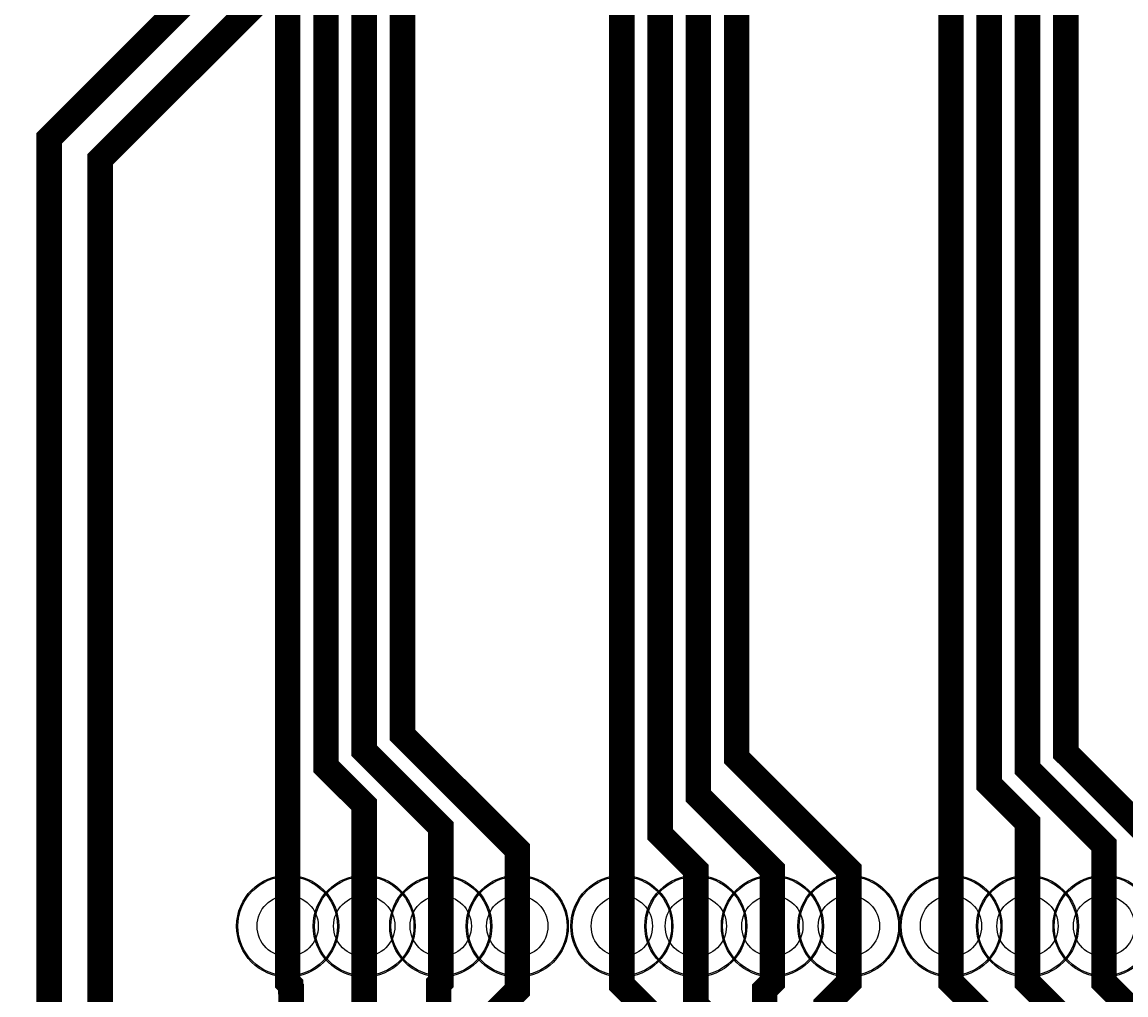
# Model space of a CAD drawing. Extents: x 0 to 3292, y 0 to 2151.
# Tile 31 of 50: x 1736 to 2169, y 633 to 1015. Entities that reach past the tile are written whole.
import ezdxf

# ---------------------------------------------------------------- set-up
doc = ezdxf.new("R2010")
doc.units = 0
doc.layers.add('ETCH_BOTTOM', color=1, linetype='CONTINUOUS')
doc.layers.add('ETCH_TOP', color=4, linetype='CONTINUOUS')

# ---------------------------------------------------------------- blocks, each defined once
blk = doc.blocks.new('VIA_C10H24')
at = {"layer": 'ETCH_BOTTOM'}
for radius in [19.5, 19.5, 12]:
    blk.add_circle((0, 0), radius, dxfattribs=at)
at = {"layer": 'ETCH_TOP'}
for radius in [19.5, 19.5, 12]:
    blk.add_circle((0, 0), radius, dxfattribs=at)
blk = doc.blocks.new('FIGURE_CIRCLE')
blk.add_circle((0, 0), 0.5)

msp = doc.modelspace()

# ---------------------------------------------------------------- linework, layer by layer
at = {"layer": 'ETCH_BOTTOM', "const_width": 10}
for points in [[(2186.75, 1159.5), (2171.75, 1159.5), (2171.75, 1132.05), (2156.75, 1132.05), (2156.75, 1159.5), (2141.75, 1159.5), (2141.75, 1132.05), (2126.75, 1132.05), (2126.75, 1159.5), (2111.75, 1159.5), (2111.75, 1132.05), (2096.75, 1132.05), (2096.75, 1159.5), (2081.75, 1159.5), (2081.75, 1132.05), (1909.55, 1132.05), (1746.5, 969), (1746.5, 344.17), (1741.34, 339.01)], [(2331.69, 1083.05), (2302.69, 1112.05), (1917.84, 1112.05), (1766.5, 960.71), (1766.5, 59.85), (1791.34, 35.01)], [(1841.34, 339.01), (1841.34, 635.26), (1841.2, 635.4), (1841.2, 636.8), (1840, 638), (1840, 660)], [(1841.34, 35.01), (1841.34, 160.33), (1865.38, 184.37), (1865.38, 355.93), (1857, 364.31), (1857, 604.24), (1870, 617.24), (1870, 660)], [(1891.34, 339.01), (1891.34, 355.66), (1872, 375), (1872, 598.02), (1899.2, 625.22), (1899.2, 637.2), (1900, 638), (1900, 660)], [(1941.34, 35.01), (1941.34, 177.65), (1913.34, 205.65), (1913.34, 357.97), (1888, 383.31), (1888, 592.8), (1930, 634.8), (1930, 660)], [(1991.34, 339.01), (1991.34, 370.85), (2005.56, 385.07), (2005.56, 602.44), (1971, 637), (1971, 660)], [(1991.34, 35.01), (1991.34, 169.33), (2016, 193.99), (2016, 354.63), (2021, 359.63), (2021, 608.22), (2000, 629.22), (2000, 660)], [(2041.34, 339.01), (2041.34, 348.85), (2036, 354.19), (2036, 614.44), (2027, 623.44), (2027, 635), (2030, 638), (2030, 660)], [(2091.34, 35.01), (2070, 56.35), (2070, 362), (2051, 381), (2051, 629), (2060, 638), (2060, 660)], [(2141.34, 339.01), (2141.34, 370.85), (2172, 401.51), (2172, 566), (2100, 638), (2100, 660)], [(2141.34, 35.01), (2141.34, 176.33), (2163.34, 198.33), (2163.34, 368.11), (2187, 391.77), (2187, 572.22), (2156.34, 602.88), (2156.34, 611.66), (2130, 638), (2130, 660)], [(2191.34, 339.01), (2191.34, 370.85), (2202, 381.51), (2202, 578.44), (2171.34, 609.1), (2171.34, 626.66), (2160, 638), (2160, 660)]]:
    msp.add_lwpolyline(points, dxfattribs=at)
at = {"layer": 'ETCH_TOP', "const_width": 10}
for points in [[(791.34, 1830.71), (828.84, 1868.21), (828.84, 1945.17), (785.31, 1988.7), (513.78, 1988.7), (503.78, 1978.7), (503.78, 1856.22), (590, 1770), (696.34, 1770), (750, 1716.34), (750, 1600), (790, 1560), (1313, 1560), (1840, 1033), (1840, 660)], [(1259.84, 1830.71), (1297.34, 1868.21), (1297.34, 1927.34), (1241.68, 1983), (980, 1983), (970, 1973), (970, 1860), (1138, 1692), (1318, 1692), (1971, 1039), (1971, 660)], [(791.34, 1909.45), (727.09, 1973.7), (613, 1973.7), (586.78, 1947.48), (586.78, 1911.94), (562, 1887.16), (562, 1828), (600, 1790), (697.56, 1790), (765, 1722.56), (765, 1606.22), (796.22, 1575), (1319.22, 1575), (1855, 1039.22), (1855, 722.56), (1870, 707.56), (1870, 660)], [(1732.28, 1830.71), (1769.78, 1868.21), (1769.78, 1964.78), (1759.78, 1974.78), (1453, 1974.78), (1442, 1963.78), (1442, 1702), (2100, 1044), (2100, 660)], [(1259.84, 1909.45), (1203.29, 1966), (1074.86, 1966), (1055.28, 1946.42), (1055.28, 1911.94), (1040, 1896.66), (1040, 1812), (1145, 1707), (1311.78, 1707), (1311.79, 1707.01), (1324.21, 1707.01), (1986, 1045.22), (1986, 696), (2000, 682), (2000, 660)], [(1732.28, 1909.45), (1688.73, 1953), (1549, 1953), (1527.72, 1931.72), (1527.72, 1637.5), (2115, 1050.22), (2115, 715.56), (2130, 700.56), (2130, 660)], [(633.86, 1909.45), (673.81, 1869.5), (739.6, 1869.5), (749.84, 1859.26), (749.84, 1846.51), (750.1, 1846.25), (750.1, 1815.17), (749.84, 1814.91), (749.84, 1780.16), (795, 1735), (795, 1618.66), (808.66, 1605), (1331.66, 1605), (1885, 1051.66), (1885, 735), (1930, 690), (1930, 660)], [(1102.36, 1909.45), (1143.23, 1868.58), (1196.38, 1868.58), (1222.34, 1842.62), (1222.34, 1753.65), (1238.99, 1737), (1299.34, 1737), (1299.35, 1737.01), (1311.77, 1737.01), (1311.78, 1737.02), (1336.64, 1737.02), (2016, 1057.66), (2016, 726), (2060, 682), (2060, 660)], [(1574.8, 1909.45), (1615.67, 1868.58), (1668.82, 1868.58), (1691.04, 1846.36), (1691.04, 1812.53), (1558, 1679.49), (1558, 1649.66), (2145, 1062.66), (2145, 728), (2190, 683), (2190, 660)], [(1653.54, 1830.71), (1653.65, 1830.71), (1654.18, 1830.18), (1545, 1721), (1545, 1690.98), (1543, 1688.98), (1543, 1643.44), (2130, 1056.44), (2130, 721.78), (2160, 691.78), (2160, 660)]]:
    msp.add_lwpolyline(points, dxfattribs=at)
at = {"layer": 'ETCH_TOP'}
for points in [[(712.6, 1830.71, 6, 6, 0), (712.6, 1817.92, 6, 6, 0), (712.34, 1817.66, 10, 10, 0), (730, 1800, 10, 10, 0), (730, 1778.78, 10, 10, 0), (780, 1728.78, 10, 10, 0), (780, 1612.44, 10, 10, 0), (802.44, 1590, 10, 10, 0), (1325.44, 1590, 10, 10, 0), (1870, 1045.44, 10, 10, 0), (1870, 728.78, 10, 10, 0), (1900, 698.78, 10, 10, 0), (1900, 660, 10, 10, 0)], [(1181.1, 1830.71, 10, 10, 0), (1181.1, 1783.41, 6, 6, 0), (1181.21, 1783.3, 10, 10, 0), (1181.21, 1773.56, 10, 10, 0), (1232.77, 1722, 10, 10, 0), (1305.56, 1722, 10, 10, 0), (1305.57, 1722.01, 10, 10, 0), (1317.99, 1722.01, 10, 10, 0), (1318, 1722.02, 10, 10, 0), (1330.42, 1722.02, 10, 10, 0), (2001, 1051.44, 10, 10, 0), (2001, 711, 10, 10, 0), (2030, 682, 10, 10, 0), (2030, 660, 10, 10, 0)]]:
    msp.add_lwpolyline(points, format="xyseb", dxfattribs=at)

# ---------------------------------------------------------------- block references
for p in [(1870, 660), (1840, 660), (1900, 660), (1930, 660), (2000, 660), (1971, 660), (2160, 660), (2100, 660), (2130, 660), (2060, 660), (2030, 660)]:
    msp.add_blockref('VIA_C10H24', p, dxfattribs=at)
at = {"layer": 'MANUFACTURING_NCDRILL_FIGURE', "xscale": 40, "yscale": 40}
for p in [(1840, 660), (1870, 660), (1900, 660), (1930, 660), (1971, 660), (2000, 660), (2030, 660), (2060, 660), (2100, 660), (2130, 660), (2160, 660)]:
    msp.add_blockref('FIGURE_CIRCLE', p, dxfattribs=at)

doc.saveas('drawing.dxf')
